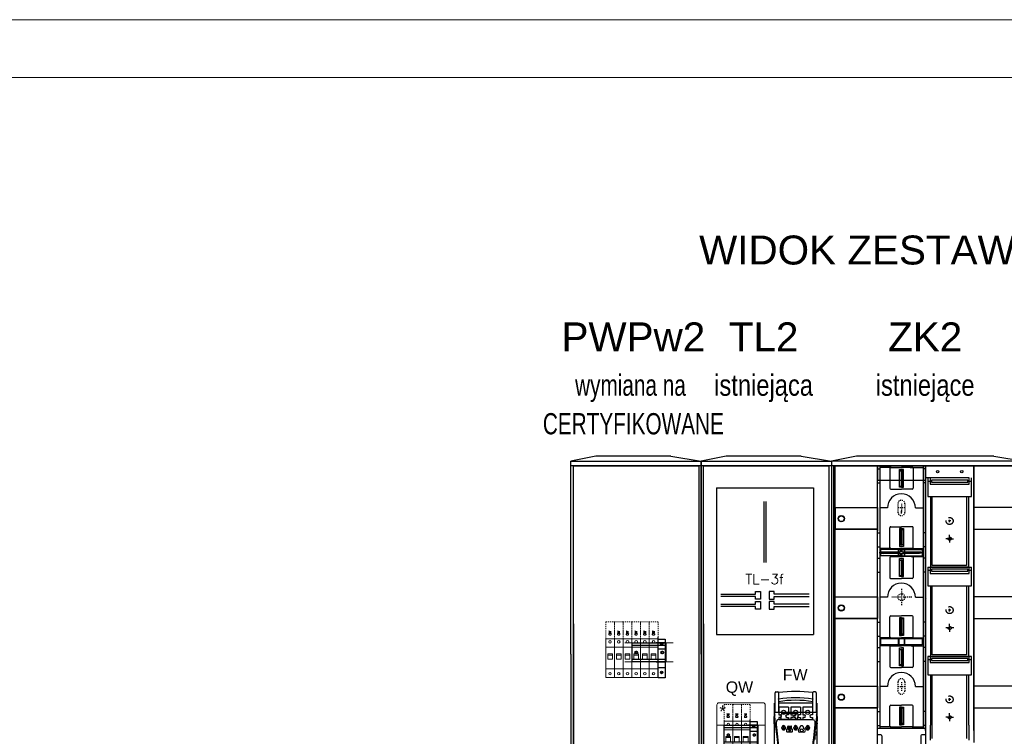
# Model space of a CAD drawing. Header units: millimetres. Extents: x -619 to 31, y -3287 to -1340.
# Tile 5 of 8: x -177 to -74, y -1414 to -1340. Entities that reach past the tile are written whole.
import ezdxf
from ezdxf.enums import TextEntityAlignment as Align

# ---------------------------------------------------------------- set-up
doc = ezdxf.new("R2010")
doc.units = ezdxf.units.MM
doc.header["$LTSCALE"] = 0.2
for name, pattern in [('DASHED2', [0.375, 0.25, -0.125]), ('HIDDEN2', [4.7625, 3.175, -1.5875]), ('KRESKOWA', [8, 6, -2])]:
    doc.linetypes.add(name, pattern=pattern)
doc.layers.get('0').update_dxf_attribs({"lineweight": 18})
for name, color, linetype, lineweight in [('000WYPOSAŻENIE', 1, 'Continuous', 25), ('062 OPIS_SREDNIO_POL', 140, 'Continuous', 15), ('1', 1, 'Continuous', 35), ('EL_TABELKA', 100, 'Continuous', 15), ('kontury', 7, 'Continuous', 25)]:
    doc.layers.add(name, color=color, linetype=linetype, lineweight=lineweight)
for name, color, linetype in [('_E_opisy', 240, 'Continuous'), ('E_osprzęt', 200, 'Continuous'), ('FRAME 200', 8, 'Continuous'), ('Ogólna', 3, 'Continuous'), ('RUSZT', 7, 'Continuous'), ('w0', 7, 'Continuous')]:
    doc.layers.add(name, color=color, linetype=linetype)
doc.styles.add('PPE', font='romans.shx', dxfattribs={"height": 0.9})
doc.styles.add('SIERADZKI', font='arial.ttf')
doc.styles.add('SIMPLEX', font='simplex.shx', dxfattribs={"width": 0.85, "bigfont": 'bigfont.shx'})
doc.styles.get("Standard").update_dxf_attribs({"font": 'arial.ttf'})

# ---------------------------------------------------------------- blocks, each defined once
blk = doc.blocks.new('S')
at = {"layer": '_E_opisy', "lineweight": 5}
for p, q in [((-7322.2, 16360.1), (-7322.2, 16440.1)), ((-7322.2, 16440.1), (-7304.2, 16440.1)), ((-7304.2, 16440.1), (-7304.2, 16360.1)), ((-7322.2, 16422.6), (-7304.2, 16422.6)), ((-7318.5, 16406.3), (-7318.5, 16408.8)), ((-7318.5, 16408.8), (-7308.5, 16408.8)), ((-7318.5, 16406.3), (-7308.5, 16406.3)), ((-7318.5, 16397.6), (-7318.5, 16406.3)), ((-7308.5, 16397.6), (-7318.5, 16397.6)), ((-7308.5, 16408.8), (-7308.5, 16405.1)), ((-7308.5, 16406.3), (-7308.5, 16397.6)), ((-7322.2, 16377.6), (-7304.2, 16377.6)), ((-7304.2, 16360.1), (-7322.2, 16360.1))]:
    blk.add_line(p, q, dxfattribs=at)
for centre in [(-7313.5, 16433.8), (-7313.5, 16367.6)]:
    blk.add_circle(centre, 2.5, dxfattribs=at)
at = {"layer": 'E_osprzęt', "linetype": 'DASHED2', "lineweight": 5}
blk.add_lwpolyline([(-7304.2, 16440.1), (-7304.2, 16475), (-7322.2, 16475), (-7322.2, 16440.1)], close=True, dxfattribs=at)
at = {"layer": 'E_osprzęt', "lineweight": 5, "style": 'PPE'}
blk.add_attdef('B16A/1P', (-7311.1, 16440.3), '', height=5, rotation=90, dxfattribs=at)
blk = doc.blocks.new('listwaM')
at = {"layer": 'FRAME 200', "linetype": 'Continuous'}
for p, q in [((-6428.4, 16370.7), (-6428.4, 16410.7)), ((-6428.4, 16410.7), (-6358.4, 16410.7)), ((-6428.4, 16405.7), (-6358.4, 16405.7)), ((-6358.4, 16410.7), (-6378.4, 16410.7)), ((-6358.4, 16410.7), (-6358.4, 16370.7)), ((-6358.4, 16375.7), (-6428.4, 16375.7)), ((-6358.4, 16370.7), (-6428.4, 16370.7)), ((-6378.4, 16370.7), (-6358.4, 16370.7))]:
    blk.add_line(p, q, dxfattribs=at)
for points in [[(-6419.2, 16388.5), (-6417.9, 16390.2), (-6418.7, 16392.2), (-6420.8, 16392.4), (-6422.1, 16390.7), (-6421.3, 16388.7)], [(-6365.2, 16388.5), (-6364, 16390.2), (-6364.8, 16392.2), (-6366.9, 16392.4), (-6368.2, 16390.7), (-6367.4, 16388.7)]]:
    blk.add_lwpolyline(points, close=True, dxfattribs=at)
for centre in [(-6420, 16390.4), (-6366.1, 16390.4)]:
    blk.add_circle(centre, 2.62, dxfattribs=at)
blk = doc.blocks.new('wpp2')
for p, q in [((5.18, 193.5), (0, 192.5)), ((0, 152.5), (0, 192.5)), ((0, 192.5), (27, 192.5)), ((20.7, 193.5), (5.18, 193.5)), ((20.7, 193.5), (27, 192.5)), ((27, 192.5), (27, 112.5)), ((27, 192.5), (27, 112.5)), ((27, 192.5), (27, 112.5)), ((27, 191.5), (0, 191.5)), ((0.5, 153.5), (0.5, 191.5)), ((26.5, 191.5), (26.5, 113.5)), ((0.5, 158.79), (0.5, 113.5)), ((0.5, 153.5), (0.5, 113.5)), ((0, 152.5), (0, 112.5))]:
    blk.add_line(p, q)
at = {"layer": '062 OPIS_SREDNIO_POL', "color": 8}
for p, q in [((11.2, 154.87), (21.2, 154.87)), ((11.2, 150.87), (21.2, 150.87))]:
    blk.add_line(p, q, dxfattribs=at)
at = {"layer": 'w0'}
for p, q in [((18.05, 148), (18.05, 156)), ((19.55, 155.61), (19.55, 147.61)), ((18.58, 154.61), (18.95, 154.78)), ((19.01, 154.55), (18.58, 154.61)), ((18.6, 154.71), (19.01, 154.55)), ((19.55, 147.61), (18.05, 147.61)), ((18.58, 148.7), (18.95, 148.86)), ((19.01, 148.64), (18.58, 148.7)), ((18.6, 148.8), (19.01, 148.64))]:
    blk.add_line(p, q, dxfattribs=at)
for points in [[(0.5, 191.5), (26.5, 191.5), (26.5, 113.5), (0.5, 113.5)], [(0.5, 191.5), (26.5, 191.5), (26.5, 113.5), (0.5, 113.5)], [(18.05, 155.61), (19.55, 155.61), (19.55, 153.53), (18.05, 153.53)], [(18.05, 155.61), (19.55, 155.61), (19.55, 153.53), (18.05, 153.53)], [(18.05, 149.7), (19.55, 149.7), (19.55, 147.61), (18.05, 147.61)]]:
    blk.add_lwpolyline(points, close=True, dxfattribs=at)
for centre, radius in [((18.8, 154.62), 0.254), ((18.8, 154.62), 0.224), ((18.8, 154.62), 0.223), ((18.8, 148.7), 0.254), ((18.8, 148.7), 0.224), ((18.8, 148.7), 0.223)]:
    blk.add_circle(centre, radius, dxfattribs=at)
at = {"xscale": 0.1, "yscale": 0.1, "zscale": 0.1}
for p in [(739.47, -1488.34), (741.27, -1488.34), (743.07, -1488.34), (744.87, -1488.34), (746.67, -1488.34), (748.47, -1488.34)]:
    blk.add_blockref('S', p, dxfattribs=at).add_auto_attribs({'B16A/1P': '  QW'})
at = {"layer": 'w0', "lineweight": 25, "ltscale": 20, "xscale": 0.1, "yscale": 0.1, "zscale": 0.1}
blk.add_blockref('listwaM', (655.54, -1486.2), dxfattribs=at)
blk = doc.blocks.new('s4')
at = {"layer": '062 OPIS_SREDNIO_POL', "color": 8}
for p, q in [((-7765.8, 7412.7), (-7765.8, 7280.7)), ((-7761.8, 7416.7), (-7669.8, 7416.7)), ((-7665.8, 7412.7), (-7665.8, 7280.7)), ((-7765.8, 7370.5), (-7665.8, 7370.5)), ((-7765.8, 7330.5), (-7665.8, 7330.5)), ((-7761.8, 7276.7), (-7669.8, 7276.7))]:
    blk.add_line(p, q, dxfattribs=at)
for centre, start, end in [((-7761.8, 7412.7), 90, 180), ((-7669.8, 7412.7), 0, 90), ((-7761.8, 7280.7), 180, 270), ((-7669.8, 7280.7), 270, 0)]:
    blk.add_arc(centre, 4, start, end, dxfattribs=at)
at = {"layer": 'w0', "lineweight": 25, "ltscale": 20}
blk.add_blockref('listwaM', (-1322.4, -9040.3), dxfattribs=at)
at = {"layer": '062 OPIS_SREDNIO_POL', "color": 8, "insert": (-7760.9, 7411.4), "char_height": 25, "attachment_point": 1}
blk.add_mtext_dynamic_manual_height_columns('*', width=3.352, gutter_width=12.5, heights=[0], dxfattribs=at)
blk = doc.blocks.new('pom2')
for p, q in [((5.18, 193.5), (0, 192.5)), ((0, 152.5), (0, 192.5)), ((0, 192.5), (27, 192.5)), ((20.7, 193.5), (5.18, 193.5)), ((20.7, 193.5), (27, 192.5)), ((27, 192.5), (27, 112.5)), ((27, 192.5), (27, 112.5)), ((27, 192.5), (27, 112.5)), ((27, 191.5), (0, 191.5)), ((0.5, 153.5), (0.5, 191.5)), ((26.5, 191.5), (26.5, 113.5)), ((3.18, 186.95), (3.18, 156.53)), ((3.18, 186.95), (23.26, 186.95)), ((23.26, 186.95), (23.26, 156.53)), ((12.96, 184.1), (12.96, 171.47)), ((13.48, 171.47), (13.48, 184.1)), ((11.29, 165.44), (12.32, 165.44)), ((11.29, 164.93), (11.29, 165.44)), ((12.32, 165.44), (12.32, 163.9)), ((15.15, 165.44), (14.12, 165.44)), ((14.12, 165.44), (14.12, 163.9)), ((15.15, 164.93), (15.15, 165.44)), ((4.08, 164.93), (11.29, 164.93)), ((11.29, 164.41), (4.08, 164.41)), ((11.29, 163.9), (11.29, 164.41)), ((12.32, 163.9), (11.29, 163.9)), ((11.29, 162.87), (11.29, 163.38)), ((11.29, 163.38), (12.32, 163.38)), ((12.32, 163.38), (12.32, 161.84)), ((14.12, 163.9), (15.15, 163.9)), ((14.12, 163.38), (14.12, 161.84)), ((15.15, 163.38), (14.12, 163.38)), ((22.36, 164.93), (15.15, 164.93)), ((15.15, 163.9), (15.15, 164.41)), ((15.15, 164.41), (22.36, 164.41)), ((15.15, 162.87), (15.15, 163.38)), ((4.08, 162.87), (11.29, 162.87)), ((11.29, 162.35), (4.08, 162.35)), ((11.29, 161.84), (11.29, 162.35)), ((12.32, 161.84), (11.29, 161.84)), ((14.12, 161.84), (15.15, 161.84)), ((22.36, 162.87), (15.15, 162.87)), ((15.15, 162.35), (22.36, 162.35)), ((15.15, 161.84), (15.15, 162.35)), ((0.5, 158.79), (0.5, 113.5)), ((3.18, 156.53), (23.26, 156.53)), ((0.5, 153.5), (0.5, 113.5)), ((0, 152.5), (0, 112.5))]:
    blk.add_line(p, q)
at = {"color": 250, "linetype": 'Continuous'}
for p, q in [((16.1, 141.48), (16.1, 139.9)), ((18.08, 141.48), (16.1, 141.48)), ((18.08, 141.48), (18.08, 139.9)), ((18.6, 141.48), (18.6, 139.9)), ((20.58, 141.48), (18.6, 141.48)), ((20.58, 141.48), (20.58, 139.9)), ((21.1, 141.48), (21.1, 139.9)), ((23.08, 141.48), (21.1, 141.48)), ((23.08, 141.48), (23.08, 139.9)), ((16.1, 139.9), (16.39, 139.9)), ((16.1, 139.35), (16.1, 139)), ((16.39, 139.35), (16.1, 139.35)), ((16.82, 140.09), (16.82, 140.1)), ((16.82, 140.1), (16.82, 140.1)), ((18.08, 139.9), (17.79, 139.9)), ((17.79, 139.35), (18.08, 139.35)), ((18.08, 139.35), (18.08, 139)), ((18.6, 139.9), (18.89, 139.9)), ((18.6, 139.35), (18.6, 139)), ((18.89, 139.35), (18.6, 139.35)), ((19.32, 140.09), (19.32, 140.1)), ((19.32, 140.1), (19.32, 140.1)), ((20.58, 139.9), (20.29, 139.9)), ((20.29, 139.35), (20.58, 139.35)), ((20.58, 139.35), (20.58, 139)), ((21.1, 139.9), (21.39, 139.9)), ((21.1, 139.35), (21.1, 139)), ((21.39, 139.35), (21.1, 139.35)), ((21.82, 140.09), (21.82, 140.1)), ((21.82, 140.1), (21.82, 140.1)), ((23.08, 139.9), (22.79, 139.9)), ((22.79, 139.35), (23.08, 139.35)), ((23.08, 139.35), (23.08, 139))]:
    blk.add_line(p, q, dxfattribs=at)
for centre in [(17.09, 140.43), (19.59, 140.43), (22.09, 140.43)]:
    blk.add_circle(centre, 0.425, dxfattribs=at)
for centre, radius, start, end in [((16.39, 139.63), 0.275, 270, 90), ((17.79, 139.63), 0.275, 90, 270), ((17.79, 139.62), 0.283, 123.533, 159.2961), ((18.89, 139.63), 0.275, 270, 90), ((20.29, 139.63), 0.275, 90, 270), ((20.29, 139.62), 0.283, 123.533, 159.2961), ((21.39, 139.63), 0.275, 270, 90), ((22.79, 139.63), 0.275, 90, 270), ((22.79, 139.62), 0.283, 123.533, 159.2961)]:
    blk.add_arc(centre, radius, start, end, dxfattribs=at)
at = {"layer": 'Ogólna', "color": 250}
for p, q in [((15.31, 143.95), (15.31, 144.5)), ((15.31, 143.15), (15.31, 143.95)), ((15.31, 142.87), (15.31, 143.15)), ((15.46, 144.65), (15.91, 144.65)), ((15.93, 144.65), (15.91, 144.65)), ((16.03, 144.55), (16.01, 144.55)), ((16.01, 143.96), (16.01, 143.95)), ((16.01, 143.95), (16.01, 143.25)), ((16.01, 143.22), (16.01, 143.25)), ((16.01, 143.22), (16.01, 143.15)), ((16.01, 143.16), (16.01, 143.18)), ((16.01, 143.15), (16.01, 143.16)), ((23.16, 144.55), (23.18, 144.55)), ((23.18, 143.95), (23.18, 143.96)), ((23.18, 143.25), (23.18, 143.95)), ((23.18, 143.25), (23.18, 143.22)), ((23.18, 143.15), (23.18, 143.22)), ((23.18, 143.18), (23.18, 143.16)), ((23.18, 143.16), (23.18, 143.15)), ((23.26, 144.65), (23.28, 144.65)), ((23.72, 144.65), (23.28, 144.65)), ((23.87, 144.5), (23.87, 143.95)), ((23.87, 143.95), (23.87, 143.15)), ((23.87, 143.15), (23.87, 142.87)), ((15.19, 142.04), (15.19, 142.3)), ((15.19, 140.4), (15.19, 142.04)), ((15.31, 142.35), (15.24, 142.35)), ((15.31, 140.62), (15.31, 142.87)), ((23.18, 142.35), (16.01, 142.35)), ((23.87, 142.87), (23.87, 140.62)), ((23.94, 142.35), (23.87, 142.35)), ((23.99, 142.3), (23.99, 142.04)), ((23.99, 142.04), (23.99, 140.4)), ((15.14, 139.04), (15.14, 139.55)), ((15.14, 138.64), (15.14, 139.04)), ((15.19, 140.33), (15.19, 140.4)), ((15.19, 129.57), (15.19, 140.33)), ((15.19, 140.32), (15.19, 140.33)), ((15.2, 140.22), (15.19, 140.32)), ((15.24, 140.45), (23.94, 140.45)), ((15.31, 140.45), (15.31, 140.62)), ((16.14, 138.93), (23.05, 138.93)), ((19.71, 138.93), (16.43, 138.93)), ((16.87, 140.23), (19.27, 140.23)), ((19.39, 139.76), (19.39, 139.76)), ((19.39, 139.36), (19.39, 139.36)), ((19.52, 140.07), (19.52, 140.07)), ((19.52, 140.07), (19.52, 140.07)), ((19.55, 139.95), (19.55, 139.95)), ((19.55, 139.95), (19.55, 139.79)), ((19.55, 139.33), (19.55, 139.25)), ((19.55, 139.25), (19.55, 139.25)), ((19.96, 139.02), (19.64, 139.02)), ((23.87, 140.62), (23.87, 140.45)), ((23.99, 140.4), (23.99, 140.33)), ((23.99, 140.33), (23.99, 137.61)), ((23.99, 140.33), (23.99, 140.32)), ((24.04, 139.55), (24.04, 139.04)), ((24.04, 139.04), (24.04, 138.64)), ((15.14, 138.2), (15.14, 138.64)), ((15.14, 138.05), (15.14, 138.2)), ((15.14, 138.05), (15.14, 133.4)), ((15.14, 138.05), (15.14, 138.05)), ((16.72, 137.16), (16.72, 137.31)), ((16.72, 137.16), (16.72, 137.31)), ((16.97, 137.31), (16.97, 137.16)), ((17.22, 137.16), (17.22, 137.31)), ((17.47, 137.31), (17.47, 137.16)), ((17.47, 137.31), (17.47, 137.16)), ((17.79, 136.4), (17.79, 136.94)), ((17.79, 136.4), (17.79, 136.94)), ((17.85, 137), (17.99, 137)), ((17.99, 137), (17.98, 137.52)), ((18.03, 137.57), (18.66, 137.57)), ((18.03, 136.97), (18.16, 136.97)), ((18.24, 136.75), (18.24, 136.9)), ((18.4, 136.95), (18.29, 136.95)), ((18.45, 136.75), (18.45, 136.9)), ((18.65, 136.97), (18.46, 136.97)), ((18.7, 137.02), (18.71, 137.52)), ((18.7, 137), (18.84, 137)), ((18.9, 136.94), (18.9, 136.4)), ((18.9, 136.94), (18.9, 136.4)), ((19.22, 137.16), (19.22, 137.31)), ((19.22, 137.16), (19.22, 137.31)), ((19.47, 137.31), (19.47, 137.16)), ((19.72, 137.16), (19.72, 137.31)), ((19.97, 137.31), (19.97, 137.16)), ((19.97, 137.31), (19.97, 137.16)), ((20.44, 137.06), (20.47, 137.06)), ((20.47, 137.06), (20.47, 137.29)), ((21.22, 137.29), (21.22, 137.06)), ((21.22, 137.06), (21.24, 137.06)), ((21.72, 137.16), (21.72, 137.31)), ((21.72, 137.16), (21.72, 137.31)), ((21.97, 137.31), (21.97, 137.16)), ((22.22, 137.16), (22.22, 137.31)), ((22.47, 137.31), (22.47, 137.16)), ((22.47, 137.31), (22.47, 137.16)), ((23.62, 138.28), (23.63, 138.28)), ((23.99, 137.61), (23.99, 137.61)), ((23.99, 137.61), (23.99, 137.46)), ((23.99, 137.46), (23.99, 137.37)), ((23.99, 137.37), (23.99, 136.76)), ((24.04, 138.2), (24.04, 138.64)), ((24.04, 138.2), (24.04, 138.05)), ((24.04, 133.4), (24.04, 138.05)), ((24.04, 138.05), (24.04, 138.05)), ((15.19, 135.6), (15.19, 135.6)), ((15.19, 135.6), (15.19, 135.6)), ((18.84, 136.34), (17.85, 136.34)), ((18.24, 136.59), (18.24, 136.75)), ((18.24, 136.44), (18.24, 136.59)), ((18.4, 136.39), (18.29, 136.39)), ((18.45, 136.75), (18.45, 136.59)), ((18.45, 136.44), (18.45, 136.59)), ((21.24, 136.32), (20.44, 136.32)), ((23.94, 135.69), (23.54, 135.69)), ((23.94, 136.29), (23.56, 136.29)), ((23.99, 136.76), (23.99, 136.24)), ((23.99, 135.74), (23.99, 136.24)), ((23.99, 135.74), (23.99, 135.41))]:
    blk.add_line(p, q, dxfattribs=at)
at = {"layer": 'Ogólna', "color": 250, "flags": 128}
for points in [[(16.01, 143.18), (16.01, 143.21), (16.01, 143.22)], [(16.01, 143.15), (16.01, 143.04), (16.01, 142.94), (16.01, 142.85)], [(23.18, 143.22), (23.18, 143.21), (23.18, 143.18)], [(23.18, 142.85), (23.18, 142.94), (23.18, 143.04), (23.18, 143.15)], [(16.01, 142.85), (16.01, 142.5), (16.01, 142.14), (16.01, 141.77), (16.01, 141.39), (16.01, 141.01), (16.01, 140.45)], [(23.18, 140.45), (23.18, 141.01), (23.18, 141.39), (23.18, 141.77), (23.18, 142.14), (23.18, 142.5), (23.18, 142.85)], [(15.19, 140.4), (15.2, 140.41), (15.2, 140.42), (15.2, 140.43), (15.21, 140.44), (15.22, 140.44), (15.23, 140.45), (15.23, 140.45), (15.24, 140.45)], [(16.39, 129.82), (16.31, 130.49), (16.14, 131.93), (15.97, 133.4), (15.81, 134.88), (15.64, 136.37), (15.5, 137.53), (15.37, 138.69), (15.25, 139.84)], [(16.59, 139.25), (16.59, 139.44), (16.59, 139.63), (16.59, 139.95), (16.59, 139.95)], [(19.39, 139.76), (19.4, 139.76), (19.41, 139.76)], [(19.41, 139.36), (19.4, 139.36), (19.4, 139.36), (19.39, 139.36)], [(19.41, 139.76), (19.44, 139.76), (19.51, 139.76), (19.52, 139.76)], [(19.52, 139.36), (19.48, 139.36), (19.45, 139.36), (19.41, 139.36)], [(20.01, 140.1), (19.83, 140.1), (19.63, 140.1), (19.5, 140.1)], [(19.87, 138.93), (19.87, 138.93), (19.87, 138.93), (19.86, 138.93), (19.85, 138.93), (19.77, 138.93), (19.74, 138.93)], [(20.01, 140.1), (20.01, 140.1), (19.96, 139.02), (19.96, 139.02)], [(23.94, 139.84), (23.9, 139.49), (23.78, 138.37), (23.61, 136.85)], [(23.94, 140.45), (23.95, 140.45), (23.96, 140.45), (23.97, 140.44), (23.98, 140.44), (23.99, 140.43), (23.99, 140.42), (23.99, 140.41), (23.99, 140.4)], [(23.99, 140.32), (23.99, 140.27), (23.99, 140.22)], [(15.61, 137.91), (15.61, 137.91), (15.6, 138), (15.59, 138.09), (15.57, 138.28), (15.57, 138.28)], [(15.67, 137.34), (15.67, 137.34), (15.66, 137.48), (15.64, 137.62), (15.61, 137.91), (15.61, 137.91)], [(16.13, 133.38), (16.13, 133.38), (15.98, 134.68), (15.83, 136.01), (15.67, 137.34), (15.67, 137.34)], [(18.16, 136.97), (18.16, 136.98), (18.18, 136.99), (18.2, 137.01), (18.23, 137.04)], [(18.65, 136.97), (18.66, 136.97), (18.67, 136.97), (18.68, 136.98), (18.69, 136.98), (18.69, 136.99), (18.7, 137), (18.7, 137.01), (18.7, 137.02)], [(23.59, 137.94), (23.59, 137.94), (23.42, 136.54), (23.26, 135.14), (23.16, 134.26), (23.06, 133.38), (23.06, 133.38)], [(23.83, 137.2), (23.76, 137.11), (23.69, 136.97), (23.64, 136.81), (23.58, 136.52), (23.55, 136.21), (23.54, 136.04), (23.54, 136.04)], [(23.62, 138.28), (23.62, 138.28), (23.61, 138.2), (23.6, 138.11), (23.59, 137.94), (23.59, 137.94)], [(23.83, 137.2), (23.83, 137.2), (23.83, 137.2), (23.83, 137.2)], [(23.5, 135.94), (23.39, 134.91), (23.27, 133.88), (23.12, 132.58), (22.97, 131.29)], [(23.5, 135.94), (23.5, 135.94), (23.51, 136.03)]]:
    blk.add_lwpolyline(points, dxfattribs=at)
at = {"layer": 'Ogólna', "color": 250}
blk.add_circle((20.84, 136.69), 0.3, dxfattribs=at)
for centre, radius, start, end in [((15.46, 144.5), 0.15, 90, 180), ((15.91, 144.55), 0.1, 3.0525, 90.0001), ((44.89, 144.1), 28.88, 179.1033, 180.2895), ((19.59, 121.35), 22.09, 80.6627, 99.3373), ((19.59, 120.64), 22.29, 80.7491, 99.2509), ((19.59, 111.71), 33.04, 83.8001, 96.1999), ((23.28, 144.55), 0.1, 89.9999, 176.9475), ((-4.8, 144.11), 27.98, 359.6915, 0.9157), ((23.72, 144.5), 0.15, 0, 90), ((15.24, 142.3), 0.05, 90, 180), ((23.94, 142.3), 0.05, 0, 90), ((15.24, 139.55), 0.1, 120.6294, 180), ((37.23, 142.62), 22.16, 186.2287, 187.2097), ((16.14, 138.35), 0.579, 89.9994, 186.5417), ((16.27, 139.25), 0.321, 270.0036, 0), ((16.87, 139.95), 0.279, 90.0005, 179.9896), ((19.4, 139.56), 0.2, 92.8665, 267.1336), ((19.27, 139.95), 0.279, 25.9748, 90.0248), ((19.27, 139.95), 0.279, 0, 25.3863), ((19.52, 139.79), 0.0301, 270.2221, 0.0855), ((19.52, 139.33), 0.0301, 359.9196, 89.5959), ((19.87, 139.25), 0.32, 180, 217.5358), ((19.87, 139.25), 0.32, 217.5412, 270), ((23.05, 138.35), 0.579, 16.0204, 90.0004), ((1.91, 142.63), 22.21, 352.7913, 353.7703), ((23.94, 139.55), 0.1, 0, 60), ((17.09, 137.31), 0.378, 0.0352, 179.9657), ((17.09, 137.16), 0.378, 179.9477, 0.0532), ((17.09, 137.31), 0.125, 0, 180), ((17.09, 137.16), 0.125, 180, 0), ((17.85, 136.94), 0.0601, 90.0327, 180), ((18.03, 137.52), 0.0496, 89.7667, 180.4529), ((18.03, 137.02), 0.049, 200.5343, 267.2884), ((-0.55, 137.24), 18.78, 359.384, 0.9811), ((18.29, 136.9), 0.05, 89.98, 179.9872), ((18.4, 136.9), 0.05, 0.0128, 90.02), ((35.58, 137.27), 17.13, 179.0045, 180.9955), ((18.66, 137.52), 0.0496, 359.5472, 90.2332), ((18.84, 136.94), 0.0601, 0, 89.9674), ((19.59, 137.31), 0.378, 0.0352, 179.9657), ((19.59, 137.16), 0.378, 179.9477, 0.0532), ((19.59, 137.31), 0.125, 0, 180), ((19.59, 137.16), 0.125, 180, 0), ((20.45, 136.69), 0.374, 90.1235, 269.8765), ((20.84, 137.29), 0.373, 359.9111, 180.0889), ((20.84, 137.29), 0.373, 359.9329, 180.0671), ((21.24, 136.69), 0.374, 270.1235, 89.8765), ((22.09, 137.31), 0.378, 0.0352, 179.9657), ((22.09, 137.16), 0.378, 179.9477, 0.0532), ((22.09, 137.31), 0.125, 0, 180), ((22.09, 137.16), 0.125, 180, 0), ((29.72, 135.71), 6.21, 169.4071, 176.989), ((23.05, 138.35), 0.579, 353.4503, 16.0262), ((23.39, 137.61), 0.6, 316.928, 0), ((23.39, 137.61), 0.6, 316.9273, 326.9835), ((17.85, 136.4), 0.06, 179.9268, 269.9538), ((18.29, 136.44), 0.05, 180.0128, 270.02), ((18.4, 136.44), 0.05, 269.98, 359.9872), ((18.84, 136.4), 0.06, 270.0462, 0.0732), ((56.66, 135.87), 33.12, 179.7089, 181.8614), ((23.94, 136.24), 0.05, 0, 90.0009), ((23.94, 135.74), 0.05, 269.9991, 0)]:
    blk.add_arc(centre, radius, start, end, dxfattribs=at)
at = {"layer": 'w0'}
for p, q in [((10.13, 130.91), (10.13, 138.91)), ((10.66, 137.51), (11.04, 137.68)), ((11.1, 137.45), (10.66, 137.51)), ((10.68, 137.61), (11.1, 137.45)), ((11.63, 138.52), (11.63, 130.52))]:
    blk.add_line(p, q, dxfattribs=at)
for points in [[(0.5, 191.5), (26.5, 191.5), (26.5, 113.5), (0.5, 113.5)], [(0.5, 191.5), (26.5, 191.5), (26.5, 113.5), (0.5, 113.5)], [(10.13, 138.52), (11.63, 138.52), (11.63, 136.43), (10.13, 136.43)], [(10.13, 138.52), (11.63, 138.52), (11.63, 136.43), (10.13, 136.43)]]:
    blk.add_lwpolyline(points, close=True, dxfattribs=at)
for radius in [0.254, 0.224, 0.223]:
    blk.add_circle((10.89, 137.52), radius, dxfattribs=at)
at = {"xscale": 0.1, "yscale": 0.1, "zscale": 0.1}
blk.add_blockref('s4', (779.86, -599.27), dxfattribs=at)
for p in [(736.96, -1505.44), (738.76, -1505.44), (740.56, -1505.44)]:
    blk.add_blockref('S', p, dxfattribs=at).add_auto_attribs({'B16A/1P': '  QW'})
at = {"style": 'SIMPLEX'}
blk.add_text('TL-3f', height=2.06, dxfattribs=at).set_placement((9.17, 167.01))
at = {"layer": 'kontury'}
for s, p in [('FW', (16.93, 147.05)), ('QW', (5.09, 144.48))]:
    blk.add_text(s, height=2.362, dxfattribs=at).set_placement(p)
blk = doc.blocks.new('podsawa')
for p, q in [((-10574.3, 9159.7), (-10574.3, 8406.7)), ((-10574.3, 9159.7), (-10574.3, 8406.7)), ((-10574.3, 9159.7), (-10574.3, 8406.7)), ((-10474.3, 9159.7), (-10574.3, 9159.7)), ((-10574.3, 9159.7), (-10574.3, 8406.7)), ((-10574.3, 9159.3), (-10574.3, 8577.8)), ((-10574.3, 9153.7), (-10569.3, 9153.7)), ((-10569.3, 9159.7), (-10569.3, 8615.7)), ((-10545.4, 9156.7), (-10569.3, 9156.7)), ((-10548.3, 9154.7), (-10548.3, 9113.7)), ((-10546.3, 9156.7), (-10524.3, 9156.7)), ((-10502.3, 9156.7), (-10524.3, 9156.7)), ((-10505.9, 9156.7), (-10479.3, 9156.7)), ((-10500.3, 9154.7), (-10500.3, 9113.7)), ((-10479.3, 9159.7), (-10479.3, 8615.7)), ((-10474.3, 9153.7), (-10479.3, 9153.7)), ((-10474.3, 9159.7), (-10474.3, 8406.7)), ((-10474.3, 9159.7), (-10474.3, 8406.7)), ((-10574.3, 9124.6), (-10569.3, 9124.6)), ((-10546.3, 9111.7), (-10524.3, 9111.7)), ((-10502.3, 9111.7), (-10524.3, 9111.7)), ((-10474.3, 9124.6), (-10479.3, 9124.6)), ((-10553.3, 9072.7), (-10569.3, 9072.7)), ((-10524.3, 9061.4, 10), (-10524.3, 9066.4, 10)), ((-10495.3, 9072.7), (-10479.3, 9072.7)), ((-10548.3, 8990.7), (-10548.3, 9031.7)), ((-10546.3, 9033.7), (-10524.3, 9033.7)), ((-10502.3, 9033.7), (-10524.3, 9033.7)), ((-10500.3, 8990.7), (-10500.3, 9031.7)), ((-10574.3, 9020.9), (-10569.3, 9020.9)), ((-10474.3, 9020.9), (-10479.3, 9020.9)), ((-10574.3, 8991.7), (-10569.3, 8991.7)), ((-10546.3, 8988.7), (-10569.3, 8988.7)), ((-10567.4, 8986.8), (-10567.4, 8973.6)), ((-10525.8, 8986.8), (-10567.4, 8986.8)), ((-10546.3, 8988.7), (-10524.3, 8988.7)), ((-10531, 8986.8), (-10531, 8981.2)), ((-10530, 8986.8), (-10530, 8981.2)), ((-10525.8, 8981.8), (-10525.8, 8988.7)), ((-10502.3, 8988.7), (-10524.3, 8988.7)), ((-10522.8, 8981.8), (-10522.8, 8988.7)), ((-10522.8, 8986.8), (-10481.2, 8986.8)), ((-10518.6, 8986.8), (-10518.6, 8981.2)), ((-10517.6, 8986.8), (-10517.6, 8981.2)), ((-10502.3, 8988.7), (-10479.3, 8988.7)), ((-10481.2, 8986.8), (-10481.2, 8973.6)), ((-10474.3, 8991.7), (-10479.3, 8991.7)), ((-10574.3, 8968.7), (-10569.3, 8968.7)), ((-10569.3, 8979.2), (-10569.3, 8981.2)), ((-10525.8, 8973.6), (-10567.4, 8973.6)), ((-10565.3, 8979.2), (-10565.3, 8981.2)), ((-10527.2, 8981.2), (-10565.3, 8981.2)), ((-10565.3, 8979.2), (-10563.3, 8979.2)), ((-10527.9, 8979.2), (-10565.3, 8979.2)), ((-10563.3, 8979.2), (-10561.3, 8978.2)), ((-10526.9, 8978.2), (-10561.3, 8978.2)), ((-10548.3, 8969.7), (-10548.3, 8927.7)), ((-10546.3, 8971.7), (-10524.3, 8971.7)), ((-10531, 8978.2), (-10531, 8973.6)), ((-10530, 8978.2), (-10530, 8973.6)), ((-10525.8, 8971.7), (-10525.8, 8977.8)), ((-10502.3, 8971.7), (-10524.3, 8971.7)), ((-10522.8, 8971.7), (-10522.8, 8977.8)), ((-10522.8, 8973.6), (-10481.2, 8973.6)), ((-10487.3, 8978.2), (-10521.8, 8978.2)), ((-10483.3, 8981.2), (-10521.4, 8981.2)), ((-10483.3, 8979.2), (-10520.7, 8979.2)), ((-10518.6, 8978.2), (-10518.6, 8973.6)), ((-10517.6, 8978.2), (-10517.6, 8973.6)), ((-10503.9, 8971.7), (-10479.3, 8971.7)), ((-10500.3, 8969.7), (-10500.3, 8928.7)), ((-10485.3, 8979.2), (-10487.3, 8978.2)), ((-10483.3, 8979.2), (-10483.3, 8981.2)), ((-10474.3, 8968.7), (-10479.3, 8968.7)), ((-10574.3, 8939.6), (-10569.3, 8939.6)), ((-10547.3, 8926.7), (-10524.3, 8926.7)), ((-10502.3, 8926.7), (-10524.3, 8926.7)), ((-10474.3, 8939.6), (-10479.3, 8939.6)), ((-10553.3, 8887.7), (-10569.3, 8887.7)), ((-10495.3, 8887.7), (-10479.3, 8887.7)), ((-10548.3, 8805.7), (-10548.3, 8846.7)), ((-10546.3, 8848.7), (-10524.3, 8848.7)), ((-10502.3, 8848.7), (-10524.3, 8848.7)), ((-10500.3, 8805.7), (-10500.3, 8846.7)), ((-10574.3, 8835.9), (-10569.3, 8835.9)), ((-10474.3, 8835.9), (-10479.3, 8835.9)), ((-10574.3, 8806.7), (-10569.3, 8806.7)), ((-10546.3, 8803.7), (-10569.3, 8803.7)), ((-10567.4, 8801.8), (-10481.2, 8801.8)), ((-10567.4, 8801.8), (-10567.4, 8788.6)), ((-10546.3, 8803.7), (-10524.3, 8803.7)), ((-10531, 8801.8), (-10531, 8788.6)), ((-10530, 8801.8), (-10530, 8788.6)), ((-10502.3, 8803.7), (-10524.3, 8803.7)), ((-10518.6, 8801.8), (-10518.6, 8788.6)), ((-10517.6, 8801.8), (-10517.6, 8788.6)), ((-10503.6, 8803.7), (-10479.3, 8803.7)), ((-10481.2, 8801.8), (-10481.2, 8788.6)), ((-10474.3, 8806.7), (-10479.3, 8806.7)), ((-10574.3, 8783.7), (-10569.3, 8783.7)), ((-10545.3, 8786.7), (-10569.3, 8786.7)), ((-10481.2, 8788.6), (-10567.4, 8788.6)), ((-10548.3, 8784.7), (-10548.3, 8743.7)), ((-10546.3, 8786.7), (-10524.3, 8786.7)), ((-10502.3, 8786.7), (-10524.3, 8786.7)), ((-10504, 8786.7), (-10479.3, 8786.7)), ((-10500.3, 8784.7), (-10500.3, 8743.7)), ((-10474.3, 8783.7), (-10479.3, 8783.7)), ((-10574.3, 8754.6), (-10569.3, 8754.6)), ((-10546.3, 8741.7), (-10524.3, 8741.7)), ((-10502.3, 8741.7), (-10524.3, 8741.7)), ((-10474.3, 8754.6), (-10479.3, 8754.6)), ((-10553.3, 8702.7), (-10569.3, 8702.7)), ((-10495.3, 8702.7), (-10479.3, 8702.7)), ((-10548.3, 8620.7), (-10548.3, 8661.7)), ((-10546.3, 8663.7), (-10524.3, 8663.7)), ((-10502.3, 8663.7), (-10524.3, 8663.7)), ((-10500.3, 8620.7), (-10500.3, 8661.7)), ((-10574.3, 8650.9), (-10569.3, 8650.9)), ((-10474.3, 8650.9), (-10479.3, 8650.9)), ((-10574.3, 8621.7), (-10569.3, 8621.7)), ((-10474.3, 8615.7), (-10574.3, 8615.7)), ((-10546.3, 8618.7), (-10569.3, 8618.7)), ((-10546.3, 8618.7), (-10524.3, 8618.7)), ((-10502.3, 8618.7), (-10524.3, 8618.7)), ((-10502.3, 8618.7), (-10479.3, 8618.7)), ((-10474.3, 8621.7), (-10479.3, 8621.7)), ((-10566.7, 8602.4), (-10574.3, 8602.4)), ((-10564.7, 8600.4), (-10564.7, 8547.7)), ((-10483.9, 8600.4), (-10483.9, 8547.7)), ((-10474.3, 8602.4), (-10481.9, 8602.4)), ((-10574.3, 8577.8), (-10574.3, 8406.7)), ((-10566.7, 8545.7), (-10574.3, 8545.7)), ((-10539.4, 8514), (-10539.4, 8535.3)), ((-10538.9, 8535.3), (-10538.9, 8513.6)), ((-10534, 8535.3), (-10534, 8513.6)), ((-10517, 8527), (-10517, 8548.8)), ((-10492.5, 8527.5), (-10492.5, 8548.8)), ((-10492, 8548.8), (-10492, 8527)), ((-10474.3, 8545.7), (-10481.9, 8545.7)), ((-10539.4, 8514), (-10564.4, 8514)), ((-10539.4, 8514), (-10564.4, 8514)), ((-10539.4, 8514), (-10564.4, 8514)), ((-10492.5, 8527.5), (-10517.5, 8527.5)), ((-10492.5, 8527.5), (-10517.5, 8527.5)), ((-10492.5, 8527.5), (-10517.5, 8527.5)), ((-10530.5, 8476.9), (-10530.5, 8498.7)), ((-10506.1, 8477.3), (-10506.1, 8498.7)), ((-10505.6, 8498.7), (-10505.6, 8476.9)), ((-10500.7, 8498.7), (-10500.7, 8476.9)), ((-10506.1, 8477.3), (-10531.1, 8477.3)), ((-10506.1, 8477.3), (-10531.1, 8477.3)), ((-10506.1, 8477.3), (-10531.1, 8477.3)), ((-10474.3, 8406.7), (-10574.3, 8406.7))]:
    blk.add_line(p, q)
at = {"linetype": 'HIDDEN2'}
for p, q in [((-10531.6, 9081.4, 5), (-10531.6, 9063.9, 10)), ((-10517.1, 9072.7), (-10531.6, 9072.7)), ((-10524.3, 9081.4, 5), (-10524.3, 9063.9, 10)), ((-10517.1, 9081.4, 5), (-10517.1, 9063.9, 10)), ((-10524.3, 8905.1), (-10524.3, 8870.3)), ((-10502.5, 8887.7), (-10546.1, 8887.7)), ((-10531.6, 8711.4, 5), (-10531.6, 8693.9, 10)), ((-10531.6, 8702.6, 7.5), (-10517.1, 8702.6, 7.5)), ((-10524.3, 8711.4, 5), (-10524.3, 8693.9, 10)), ((-10517.1, 8711.4, 5), (-10517.1, 8693.9, 10))]:
    blk.add_line(p, q, dxfattribs=at)
for points in [[(-10524.3, 9115.5), (-10528.3, 9115.5), (-10528.3, 9152.5), (-10524.3, 9152.5)], [(-10524.3, 9115.5), (-10520.3, 9115.5), (-10520.3, 9152.5), (-10524.3, 9152.5)], [(-10524.3, 9149.2), (-10524.3, 9117.2)], [(-10524.3, 9149.2), (-10524.3, 9117.2)], [(-10524.3, 9029.9), (-10524.3, 9029.9), (-10528.3, 9029.9), (-10528.3, 8993), (-10524.3, 8993)], [(-10524.3, 9029.9), (-10520.3, 9029.9), (-10520.3, 8993), (-10524.3, 8993)], [(-10524.3, 8996.2), (-10524.3, 9028.2)], [(-10524.3, 8996.2), (-10524.3, 9028.2)], [(-10524.3, 8930.5), (-10528.3, 8930.5), (-10528.3, 8967.5), (-10524.3, 8967.5)], [(-10524.3, 8930.5), (-10520.3, 8930.5), (-10520.3, 8967.5), (-10524.3, 8967.5)], [(-10524.3, 8964.2), (-10524.3, 8932.2)], [(-10524.3, 8964.2), (-10524.3, 8932.2)], [(-10524.3, 8844.9), (-10528.3, 8844.9), (-10528.3, 8808), (-10524.3, 8808)], [(-10524.3, 8844.9), (-10520.3, 8844.9), (-10520.3, 8808), (-10524.3, 8808)], [(-10524.3, 8811.2), (-10524.3, 8843.2)], [(-10524.3, 8811.2), (-10524.3, 8843.2)], [(-10524.3, 8745.5), (-10528.3, 8745.5), (-10528.3, 8782.5), (-10524.3, 8782.5)], [(-10524.3, 8745.5), (-10520.3, 8745.5), (-10520.3, 8782.5), (-10524.3, 8782.5)], [(-10524.3, 8779.2), (-10524.3, 8747.2)], [(-10524.3, 8779.2), (-10524.3, 8747.2)], [(-10524.3, 8659.9), (-10528.3, 8659.9), (-10528.3, 8623), (-10524.3, 8623)], [(-10524.3, 8659.9), (-10524.3, 8659.9), (-10520.3, 8659.9), (-10520.3, 8623), (-10524.3, 8623)], [(-10524.3, 8626.2), (-10524.3, 8658.2)], [(-10524.3, 8626.2), (-10524.3, 8658.2)]]:
    blk.add_lwpolyline(points)
for points in [[(-10524.3, 9117.2), (-10527.3, 9117.2), (-10527.3, 9149.2), (-10524.3, 9149.2)], [(-10524.3, 9117.2), (-10521.3, 9117.2), (-10521.3, 9149.2), (-10524.3, 9149.2)], [(-10524.3, 9028.2), (-10527.3, 9028.2), (-10527.3, 8996.2), (-10524.3, 8996.2)], [(-10524.3, 9028.2), (-10521.3, 9028.2), (-10521.3, 8996.2), (-10524.3, 8996.2)], [(-10524.3, 8932.2), (-10527.3, 8932.2), (-10527.3, 8964.2), (-10524.3, 8964.2)], [(-10524.3, 8932.2), (-10521.3, 8932.2), (-10521.3, 8964.2), (-10524.3, 8964.2)], [(-10524.3, 8843.2), (-10527.3, 8843.2), (-10527.3, 8811.2), (-10524.3, 8811.2)], [(-10524.3, 8843.2), (-10521.3, 8843.2), (-10521.3, 8811.2), (-10524.3, 8811.2)], [(-10524.3, 8747.2), (-10527.3, 8747.2), (-10527.3, 8779.2), (-10524.3, 8779.2)], [(-10524.3, 8747.2), (-10521.3, 8747.2), (-10521.3, 8779.2), (-10524.3, 8779.2)], [(-10524.3, 8658.2), (-10527.3, 8658.2), (-10527.3, 8626.2), (-10524.3, 8626.2)], [(-10524.3, 8658.2), (-10521.3, 8658.2), (-10521.3, 8626.2), (-10524.3, 8626.2)], [(-10568.8, 8535.3), (-10568.8, 8513.6), (-10534, 8513.6), (-10534, 8535.3)], [(-10521.9, 8548.8), (-10521.9, 8527), (-10487.1, 8527), (-10487.1, 8548.8)], [(-10498.2, 8538.6), (-10501.4, 8544.3), (-10507.9, 8544.3), (-10511.1, 8538.6), (-10507.9, 8533), (-10501.4, 8533)], [(-10498.2, 8538.6), (-10501.4, 8544.3), (-10507.9, 8544.3), (-10511.1, 8538.6), (-10507.9, 8533), (-10501.4, 8533)], [(-10498.2, 8538.6), (-10501.4, 8544.3), (-10507.9, 8544.3), (-10511.1, 8538.6), (-10507.9, 8533), (-10501.4, 8533)], [(-10545, 8525.2), (-10548.3, 8530.8), (-10554.8, 8530.8), (-10558, 8525.2), (-10554.8, 8519.6), (-10548.3, 8519.6)], [(-10545, 8525.2), (-10548.3, 8530.8), (-10554.8, 8530.8), (-10558, 8525.2), (-10554.8, 8519.6), (-10548.3, 8519.6)], [(-10545, 8525.2), (-10548.3, 8530.8), (-10554.8, 8530.8), (-10558, 8525.2), (-10554.8, 8519.6), (-10548.3, 8519.6)], [(-10535.4, 8498.7), (-10535.4, 8476.9), (-10500.7, 8476.9), (-10500.7, 8498.7)], [(-10511.7, 8488.5), (-10514.9, 8494.1), (-10521.4, 8494.1), (-10524.7, 8488.5), (-10521.4, 8482.9), (-10514.9, 8482.9)], [(-10511.7, 8488.5), (-10514.9, 8494.1), (-10521.4, 8494.1), (-10524.7, 8488.5), (-10521.4, 8482.9), (-10514.9, 8482.9)], [(-10511.7, 8488.5), (-10514.9, 8494.1), (-10521.4, 8494.1), (-10524.7, 8488.5), (-10521.4, 8482.9), (-10514.9, 8482.9)]]:
    blk.add_lwpolyline(points, close=True)
blk.add_circle((-10524.3, 8887.7), 7.25, dxfattribs=at)
for centre, radius in [((-10504.6, 8538.6), 6.48), ((-10504.6, 8538.6), 6.48), ((-10504.6, 8538.6), 6.48), ((-10504.5, 8538.4), 6.02), ((-10551.5, 8525.2), 6.48), ((-10551.5, 8525.2), 6.48), ((-10551.5, 8525.2), 6.48), ((-10551.4, 8524.9), 6.02), ((-10518.2, 8488.5), 6.48), ((-10518.2, 8488.5), 6.48), ((-10518.2, 8488.5), 6.48), ((-10518.1, 8488.3), 6.02)]:
    blk.add_circle(centre, radius)
for centre, radius, start, end in [((-10546.3, 9154.7), 2, 90, 180), ((-10502.3, 9154.7), 2, 0, 90), ((-10546.3, 9113.7), 2, 180, 270), ((-10502.3, 9113.7), 2, 270, 0), ((-10524.3, 9072.7), 29, 0, 180), ((-10546.3, 9031.7), 2, 90, 180), ((-10502.3, 9031.7), 2, 0, 90), ((-10546.3, 8990.7), 2, 180, 270), ((-10546.3, 8990.7), 2, 180, 270), ((-10546.3, 8990.7), 2, 180, 270), ((-10502.3, 8990.7), 2, 270, 0), ((-10502.3, 8990.7), 2, 270, 0), ((-10502.3, 8990.7), 2, 270, 0), ((-10546.3, 8969.7), 2, 90, 180), ((-10502.3, 8969.7), 2, 0, 90), ((-10547.3, 8927.7), 1, 180, 270), ((-10502.3, 8928.7), 2, 270, 0), ((-10524.3, 8887.7), 29, 0, 180), ((-10546.3, 8846.7), 2, 90, 180), ((-10502.3, 8846.7), 2, 0, 90), ((-10546.3, 8805.7), 2, 180, 270), ((-10546.3, 8805.7), 2, 180, 270), ((-10502.3, 8805.7), 2, 270, 0), ((-10502.3, 8805.7), 2, 270, 0), ((-10546.3, 8784.7), 2, 90, 180), ((-10546.3, 8784.7), 2, 90, 180), ((-10502.3, 8784.7), 2, 0, 90), ((-10502.3, 8784.7), 2, 0, 90), ((-10546.3, 8743.7), 2, 180, 270), ((-10502.3, 8743.7), 2, 270, 0), ((-10502.3, 8743.7), 2, 270, 0), ((-10524.3, 8702.7), 29, 0, 180), ((-10546.3, 8661.7), 2, 90, 180), ((-10546.3, 8661.7), 2, 90, 180), ((-10502.3, 8661.7), 2, 0, 90), ((-10502.3, 8661.7), 2, 0, 90), ((-10546.3, 8620.7), 2, 180, 270), ((-10502.3, 8620.7), 2, 270, 0), ((-10502.3, 8620.7), 2, 270, 0), ((-10566.7, 8600.4), 2, 0, 90), ((-10481.9, 8600.4), 2, 90, 180), ((-10566.7, 8547.7), 2, 270, 0), ((-10481.9, 8547.7), 2, 180, 270)]:
    blk.add_arc(centre, radius, start, end)
for centre, start, end in [((-10524.3, 9081.4, 5), 0, 180), ((-10524.3, 9063.9, 10), 180, 0), ((-10524.3, 8711.4, 5), 0, 180), ((-10524.3, 8693.9, 10), 180, 0)]:
    blk.add_arc(centre, 7.25, start, end, dxfattribs=at)
blk.add_ellipse((-10524.3, 8979.8), major_axis=(3.8, 0), ratio=0.575994)
blk = doc.blocks.new('zk2')
for p, q in [((5.18, 193.5), (0, 192.5)), ((40, 192.5), (0, 192.5)), ((0, 192.5), (0, 112.5)), ((33.7, 193.5), (5.18, 193.5)), ((33.7, 193.5), (40, 192.5)), ((40, 191.5), (0, 191.5)), ((0.5, 113.5), (0.5, 191.5)), ((19.52, 191.51), (19.52, 134.21)), ((19.52, 191.51), (19.52, 134.21)), ((19.52, 191.51), (19.52, 134.21)), ((19.52, 191.51), (19.52, 134.21)), ((19.52, 191.51), (19.52, 134.21)), ((19.52, 191.51), (19.52, 134.21)), ((19.52, 191.51), (19.52, 134.21)), ((19.52, 191.51), (19.52, 134.21)), ((19.52, 191.51), (19.52, 134.21)), ((19.52, 191.51), (19.52, 134.21)), ((19.52, 136.7), (19.52, 191.5)), ((19.52, 191.5), (19.52, 136.7)), ((19.52, 136.7), (19.52, 191.5)), ((19.52, 191.5), (19.52, 136.7)), ((19.52, 191.5), (19.52, 136.7)), ((19.53, 191.51), (19.53, 134.21)), ((19.53, 191.51), (19.53, 134.21)), ((19.53, 191.51), (19.53, 134.21)), ((19.53, 191.51), (19.53, 134.21)), ((29.52, 191.51), (29.52, 134.21)), ((29.52, 191.51), (29.52, 134.21)), ((29.52, 191.51), (29.52, 134.21)), ((29.52, 191.51), (29.52, 134.21)), ((29.52, 191.51), (29.52, 134.21)), ((29.52, 191.51), (29.52, 134.21)), ((29.52, 136.7), (29.52, 191.5)), ((29.52, 191.5), (29.52, 136.7)), ((29.52, 136.7), (29.52, 191.5)), ((29.52, 191.5), (29.52, 136.7)), ((29.53, 191.51), (29.53, 134.21)), ((29.53, 191.51), (29.53, 134.21)), ((29.53, 191.51), (29.53, 134.21)), ((29.53, 191.51), (29.53, 134.21)), ((20.47, 189.01), (19.52, 189.01)), ((20.02, 188.37), (20.74, 188.37)), ((28.28, 188.37), (29.02, 188.37)), ((28.03, 185.17), (28.04, 170.85)), ((28.5, 170.51), (28.5, 185.17)), ((0.77, 182.88), (0.77, 178.38)), ((24.76, 180.09), (24.26, 180.09)), ((24.51, 179.84), (24.51, 180.34)), ((9.53, 178.68), (9.53, 178)), ((19.52, 170.79), (19.52, 179.2)), ((19.52, 168.29), (19.52, 173.25)), ((19.52, 173.25), (19.52, 168.29)), ((29.52, 168.29), (29.52, 173.25)), ((29.52, 168.29), (29.52, 173.25)), ((19.52, 170.79), (19.52, 139)), ((20.02, 170.51), (20.47, 170.51)), ((20.02, 169.87), (20.74, 169.87)), ((28.28, 169.87), (29.02, 169.87)), ((28.58, 170.51), (29.02, 170.51)), ((20.55, 166.67), (20.55, 152.01)), ((20.89, 152.35), (20.89, 166.67)), ((28.04, 166.67), (28.04, 152.35)), ((28.5, 152.01), (28.5, 166.67)), ((24.77, 161.61), (24.27, 161.61)), ((24.52, 161.36), (24.52, 161.86)), ((20.47, 152.01), (20.02, 152.01)), ((20.02, 151.37), (20.74, 151.37)), ((20.55, 152.01), (28.5, 152.01)), ((28.04, 152.35), (20.89, 152.35)), ((28.28, 151.37), (29.02, 151.37)), ((29.02, 152.01), (28.5, 152.01)), ((20.55, 148.17), (20.55, 137.75)), ((20.89, 138.1), (20.89, 148.17)), ((28.04, 148.17), (28.04, 138.1)), ((28.5, 137.75), (28.5, 148.17)), ((24.77, 143.1), (24.27, 143.1)), ((24.52, 142.85), (24.52, 143.35)), ((19.52, 139), (19.52, 135.55)), ((20.55, 134.67), (20.55, 137.75)), ((20.89, 135.01), (20.89, 138.1)), ((28.04, 138.1), (28.04, 135.01)), ((28.5, 137.75), (28.5, 134.67)), ((19.52, 136.7), (19.52, 134.2)), ((19.52, 136.7), (19.52, 134.2)), ((19.52, 136.7), (19.52, 134.2)), ((29.52, 136.7), (29.52, 134.2)), ((29.52, 136.7), (29.52, 134.2))]:
    blk.add_line(p, q)
at = {"color": 1}
for p, q in [((0.77, 182.88), (9.52, 182.88)), ((0.77, 178.38), (9.53, 178.38)), ((0.77, 164.38), (9.52, 164.38)), ((0.77, 159.88), (9.53, 159.88)), ((0.77, 145.88), (9.52, 145.88)), ((0.77, 141.38), (9.53, 141.38))]:
    blk.add_line(p, q, dxfattribs=at)
at = {"linetype": 'KRESKOWA'}
for p, q in [((24.32, 176.42), (23.7, 176.42)), ((24.62, 176.42), (24.42, 176.42)), ((24.52, 176.62), (24.52, 177.25)), ((24.52, 176.32), (24.52, 176.52)), ((24.52, 176.22), (24.52, 175.6)), ((24.72, 176.42), (25.35, 176.42)), ((24.32, 157.92), (23.7, 157.92)), ((24.62, 157.92), (24.42, 157.92)), ((24.52, 158.12), (24.52, 158.75)), ((24.52, 157.82), (24.52, 158.02)), ((24.52, 157.72), (24.52, 157.1)), ((25.36, 157.92), (24.73, 157.92)), ((24.32, 139.42), (23.7, 139.42)), ((24.62, 139.42), (24.42, 139.42)), ((24.52, 139.62), (24.52, 140.25)), ((24.52, 139.32), (24.52, 139.52)), ((24.52, 139.22), (24.52, 138.6)), ((24.72, 139.42), (25.35, 139.42))]:
    blk.add_line(p, q, dxfattribs=at)
for points in [[(9.53, 188.57), (19.52, 188.57), (19.52, 191.5), (9.53, 191.5)], [(28.28, 188.57), (20.74, 188.57), (20.74, 188.16), (28.28, 188.16)], [(28.28, 170.07), (20.74, 170.07), (20.74, 169.66), (28.28, 169.66)], [(28.28, 151.57), (20.74, 151.57), (20.74, 151.16), (28.28, 151.16)]]:
    blk.add_lwpolyline(points, close=True)
for points in [[(20.02, 189.01), (20.02, 185.17), (29.02, 185.17), (29.02, 189.01)], [(28.28, 188.37), (28.58, 188.37), (28.58, 189.01), (20.47, 189.01), (20.47, 188.37), (20.74, 188.37)], [(20.74, 188.37), (20.47, 188.37), (20.47, 187.73), (28.58, 187.73), (28.58, 188.37), (28.28, 188.37)], [(20.55, 185.17), (20.55, 170.51), (28.5, 170.51)], [(28.04, 170.85), (20.89, 170.85), (20.89, 185.17)], [(20.02, 170.51), (20.02, 166.67), (29.02, 166.67), (29.02, 170.51)], [(28.28, 169.87), (28.58, 169.87), (28.58, 170.51), (20.47, 170.51), (20.47, 169.87), (20.74, 169.87)], [(20.74, 169.87), (20.47, 169.87), (20.47, 169.23), (28.58, 169.23), (28.58, 169.87), (28.28, 169.87)], [(20.02, 152.01), (20.02, 148.17), (29.02, 148.17), (29.02, 152.01)], [(28.28, 151.37), (28.58, 151.37), (28.58, 152.01), (20.47, 152.01), (20.47, 151.37), (20.74, 151.37)], [(20.74, 151.37), (20.47, 151.37), (20.47, 150.73), (28.58, 150.73), (28.58, 151.37), (28.28, 151.37)]]:
    blk.add_lwpolyline(points)
at = {"color": 1}
for points in [[(0.77, 182.88), (9.53, 182.88), (9.53, 178.38), (0.77, 178.38)], [(29.53, 178.38), (39.5, 178.38), (39.5, 182.88), (29.53, 182.88)], [(0.77, 164.38), (9.53, 164.38), (9.53, 159.88), (0.77, 159.88)], [(29.53, 159.88), (39.5, 159.88), (39.5, 164.38), (29.53, 164.38)], [(0.77, 145.88), (9.53, 145.88), (9.53, 141.38), (0.77, 141.38)], [(29.53, 141.38), (39.5, 141.38), (39.5, 145.88), (29.53, 145.88)]]:
    blk.add_lwpolyline(points, close=True, dxfattribs=at)
for centre in [(22.03, 190.3), (27.03, 190.3)]:
    blk.add_circle(centre, 0.261)
at = {"linetype": 'KRESKOWA', "ltscale": 2}
for centre in [(24.51, 180.09), (24.52, 161.61), (24.52, 143.1)]:
    blk.add_circle(centre, 0.725, dxfattribs=at)
at = {"linetype": 'KRESKOWA'}
for centre in [(24.52, 176.42), (24.52, 157.92), (24.52, 139.42)]:
    blk.add_circle(centre, 0.325, dxfattribs=at)
at = {"layer": '000WYPOSAŻENIE', "color": 250}
for points in [[(1.41, 180.57), (1.74, 181.13), (2.38, 181.13), (2.71, 180.57), (2.38, 180.01), (1.74, 180.01)], [(1.41, 180.57), (1.74, 181.13), (2.38, 181.13), (2.71, 180.57), (2.38, 180.01), (1.74, 180.01)], [(1.41, 180.57), (1.74, 181.13), (2.38, 181.13), (2.71, 180.57), (2.38, 180.01), (1.74, 180.01)], [(1.41, 162.07), (1.74, 162.63), (2.38, 162.63), (2.71, 162.07), (2.38, 161.51), (1.74, 161.51)], [(1.41, 162.07), (1.74, 162.63), (2.38, 162.63), (2.71, 162.07), (2.38, 161.51), (1.74, 161.51)], [(1.41, 162.07), (1.74, 162.63), (2.38, 162.63), (2.71, 162.07), (2.38, 161.51), (1.74, 161.51)], [(1.41, 143.57), (1.74, 144.13), (2.38, 144.13), (2.71, 143.57), (2.38, 143.01), (1.74, 143.01)], [(1.41, 143.57), (1.74, 144.13), (2.38, 144.13), (2.71, 143.57), (2.38, 143.01), (1.74, 143.01)], [(1.41, 143.57), (1.74, 144.13), (2.38, 144.13), (2.71, 143.57), (2.38, 143.01), (1.74, 143.01)]]:
    blk.add_lwpolyline(points, close=True, dxfattribs=at)
for centre, radius in [((2.06, 180.57), 0.648), ((2.06, 180.57), 0.648), ((2.06, 180.57), 0.648), ((2.05, 180.54), 0.602), ((2.06, 162.07), 0.648), ((2.06, 162.07), 0.648), ((2.06, 162.07), 0.648), ((2.05, 162.04), 0.602), ((2.06, 143.57), 0.648), ((2.06, 143.57), 0.648), ((2.06, 143.57), 0.648), ((2.05, 143.54), 0.602)]:
    blk.add_circle(centre, radius, dxfattribs=at)
at = {"layer": 'w0'}
blk.add_line((11.06, 191.51), (21.06, 191.51), dxfattribs=at)
blk.add_lwpolyline([(0.77, 191.5), (39.94, 191.5), (39.94, 113.5), (0.77, 113.5)], close=True, dxfattribs=at)
at = {"layer": 'w0', "color": 1}
blk.add_lwpolyline([(19.76, 164.02), (19.77, 164.02)], dxfattribs=at)
at = {"layer": 'w0', "color": 7, "lineweight": 5, "xscale": 0.1, "yscale": 0.1, "zscale": 0.1}
blk.add_blockref('podsawa', (1066.95, -724.47), dxfattribs=at)

msp = doc.modelspace()

# ---------------------------------------------------------------- linework, layer by layer
at = {"layer": 'EL_TABELKA'}
for points in [[(-468.8, -1636.84), (31.2, -1636.84), (31.2, -1339.84), (-468.8, -1339.84)], [(-443.8, -1630.84), (25.2, -1630.84), (25.2, -1345.84), (-443.8, -1345.84)]]:
    msp.add_lwpolyline(points, close=True, dxfattribs=at)

# ---------------------------------------------------------------- block references
at = {"layer": 'RUSZT', "xscale": 0.5, "yscale": 0.5, "zscale": 0.5}
for name, p in [('wpp2', (-119.41, -1481.82)), ('pom2', (-105.91, -1481.82)), ('zk2', (-92.41, -1481.82))]:
    msp.add_blockref(name, p, dxfattribs=at)

# ---------------------------------------------------------------- texts
at = {"layer": '1', "style": 'SIERADZKI'}
for s, p in [('WIDOK ZESTAWU ZŁĄCZOWEGO - SKALA 1:20', (-59.44, -1363.7)), ('PWPw2', (-112.94, -1372.7)), ('TL2', (-99.44, -1372.7)), ('ZK2', (-82.69, -1372.7))]:
    msp.add_text(s, height=3, dxfattribs=at).set_placement(p, align=Align.MIDDLE_CENTER)
for s, width, p in [('wymiana na ', 0.7, (-112.94, -1377.7)), ('istniejąca', 0.8, (-99.44, -1377.7)), ('istniejące', 0.8, (-82.69, -1377.7)), ('CERTYFIKOWANE', 0.7, (-112.94, -1381.7))]:
    msp.add_text(s, height=2.2, dxfattribs=dict(at, width=width)).set_placement(p, align=Align.MIDDLE_CENTER)

doc.saveas('drawing.dxf')
